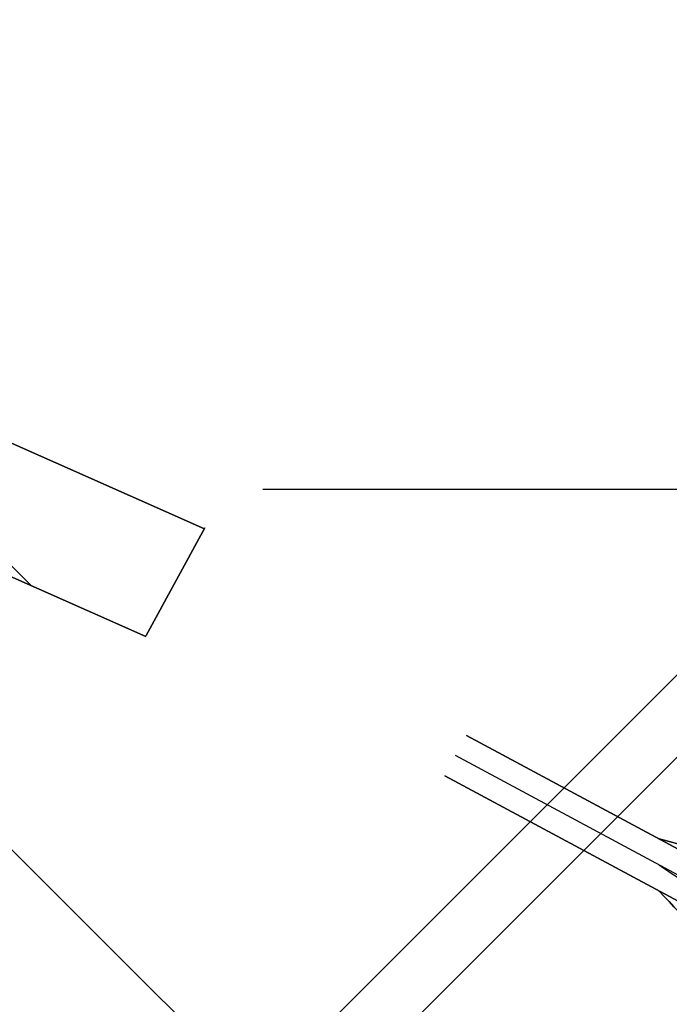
# Model space of a CAD drawing. Header units: millimetres. Extents: x -630 to 192, y -7 to 1615.
# Tile 81 of 249: x 157 to 165, y 4 to 16. Entities that reach past the tile are written whole.
import ezdxf

# ---------------------------------------------------------------- set-up
doc = ezdxf.new("R2010")
doc.units = ezdxf.units.MM
doc.header["$MEASUREMENT"] = 0
doc.layers.add('OVIDIO 160x80x72h', color=7, linetype='Continuous')

msp = doc.modelspace()

# ---------------------------------------------------------------- linework, layer by layer
at = {"layer": 'OVIDIO 160x80x72h', "extrusion": (-0.2357022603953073, 0.2357022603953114, 0.9428090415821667)}
msp.add_lwpolyline([(-131.5232356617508, 347.6584848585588), (-131.5232356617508, 238.5806814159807)], dxfattribs=at)
at = {"layer": 'OVIDIO 160x80x72h', "extrusion": (-0.2357022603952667, 0.2357022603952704, 0.942809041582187)}
msp.add_lwpolyline([(-132.4719189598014, 238.5806814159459), (-132.4719189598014, 347.6584848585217)], dxfattribs=at)
at = {"layer": 'OVIDIO 160x80x72h', "extrusion": (-0.2357022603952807, 0.2357022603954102, 0.9428090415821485)}
msp.add_lwpolyline([(-129.6258690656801, 238.5806814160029), (-129.6258690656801, 347.6584848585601)], dxfattribs=at)
at = {"layer": 'OVIDIO 160x80x72h', "extrusion": (-0.2357022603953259, 0.2357022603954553, 0.942809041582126)}
msp.add_lwpolyline([(-128.6771857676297, 347.6584848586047), (-128.6771857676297, 238.5806814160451)], dxfattribs=at)
at = {"layer": 'OVIDIO 160x80x72h', "extrusion": (-0.2357022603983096, 0.235702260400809, 0.9428090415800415)}
msp.add_lwpolyline([(-125.2546383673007, 333.5570183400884), (-125.2546383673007, 229.0166566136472)], dxfattribs=at)
at = {"layer": 'OVIDIO 160x80x72h', "extrusion": (-0.2357022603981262, 0.2357022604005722, 0.9428090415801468)}
msp.add_lwpolyline([(-126.2941796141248, 336.3253491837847), (-126.2941796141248, 230.9173627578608)], dxfattribs=at)
at = {"layer": 'OVIDIO 160x80x72h', "extrusion": (-0.2028516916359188, 0.1089792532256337, 0.9731262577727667)}
for points in [[(-83.16879179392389, 143.8896246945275), (-83.16879179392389, 304.5454691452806)], [(-83.16879179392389, 304.5454691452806), (-83.16879179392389, 143.8896246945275)]]:
    msp.add_lwpolyline(points, dxfattribs=at)
at = {"layer": 'OVIDIO 160x80x72h', "extrusion": (-0.2028516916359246, 0.1089792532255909, 0.9731262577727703)}
msp.add_lwpolyline([(-82.87332179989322, 304.5454691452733), (-82.87332179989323, 143.8896246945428)], dxfattribs=at)
at = {"layer": 'OVIDIO 160x80x72h', "extrusion": (-0.2028516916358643, 0.1089792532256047, 0.9731262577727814)}
for points in [[(-82.57785180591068, 143.8896246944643), (-82.57785180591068, 304.5454691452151)], [(-82.57785180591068, 304.5454691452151), (-82.57785180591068, 143.8896246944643)]]:
    msp.add_lwpolyline(points, dxfattribs=at)
at = {"layer": 'OVIDIO 160x80x72h', "extrusion": (0.2655604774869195, 0.8811853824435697, 0.3911393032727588)}
for points in [[(-159.1993175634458, 641.522790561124), (-112.8790181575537, 581.4044950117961)], [(-112.8790181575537, 581.4044950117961), (-159.1993175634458, 641.522790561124)]]:
    msp.add_lwpolyline(points, dxfattribs=at)
at = {"layer": 'OVIDIO 160x80x72h', "extrusion": (0.2653515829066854, 0.8812750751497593, 0.391078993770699)}
for points in [[(-155.5795602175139, 639.0678271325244), (-113.1957264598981, 584.0181810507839)], [(-113.1957264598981, 584.0181810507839), (-155.5795602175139, 639.0678271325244)]]:
    msp.add_lwpolyline(points, dxfattribs=at)
at = {"layer": 'OVIDIO 160x80x72h', "extrusion": (0.2655070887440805, 0.8812084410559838, 0.3911235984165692)}
for points in [[(-158.4788062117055, 642.0648536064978), (-112.8590703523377, 582.8447293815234)], [(-112.8590703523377, 582.8447293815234), (-158.4788062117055, 642.0648536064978)]]:
    msp.add_lwpolyline(points, dxfattribs=at)
at = {"layer": 'OVIDIO 160x80x72h', "extrusion": (0.2653515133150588, 0.8812750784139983, 0.3910790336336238)}
for points in [[(-113.0169546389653, 584.1561786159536), (-155.4006027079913, 639.205603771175)], [(-155.4006027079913, 639.205603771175), (-113.0169546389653, 584.1561786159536)]]:
    msp.add_lwpolyline(points, dxfattribs=at)
at = {"layer": 'OVIDIO 160x80x72h', "extrusion": (0.2653523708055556, 0.8812743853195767, 0.3910800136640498)}
msp.add_lwpolyline([(-155.4109429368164, 631.4919482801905), (-111.0980243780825, 573.9368033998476)], dxfattribs=at)
at = {"layer": 'OVIDIO 160x80x72h'}
for points in [[(126.2451569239, 36.14162129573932), (162.4365183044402, -0.0497400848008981)], [(154.0151880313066, 12.02119737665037), (157.1126024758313, 8.923946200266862)], [(160.0883912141, 10.16646593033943), (172.4813757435, 10.16646593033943)]]:
    msp.add_lwpolyline(points, dxfattribs=at)
at = {"layer": 'OVIDIO 160x80x72h', "extrusion": (-0.202851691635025, 0.1089792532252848, 0.9731262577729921)}
msp.add_lwpolyline([(-86.18545145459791, 297.9683216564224), (-86.18545145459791, 287.9261920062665)], dxfattribs=at)
at = {"layer": 'OVIDIO 160x80x72h', "extrusion": (-0.2028516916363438, 0.1089792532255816, 0.973126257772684)}
msp.add_lwpolyline([(-85.59451146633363, 297.9683216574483), (-85.59451146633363, 287.9261920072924)], dxfattribs=at)
at = {"layer": 'OVIDIO 160x80x72h', "extrusion": (-0.2028623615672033, 0.1089862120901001, 0.973123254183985)}
msp.add_lwpolyline([(-85.0042071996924, 287.9344896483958), (-85.0042071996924, 297.9766192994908)], dxfattribs=at)
at = {"layer": 'OVIDIO 160x80x72h', "extrusion": (-7.099553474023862e-06, 3.152902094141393e-06, 0.9999999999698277)}
for points in [[(159.3407038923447, 9.656142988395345), (150.6909643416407, 13.49748062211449)], [(150.6909643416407, 13.49748062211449), (159.3407038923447, 9.656142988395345)]]:
    msp.add_lwpolyline(points, dxfattribs=at)
at = {"layer": 'OVIDIO 160x80x72h', "extrusion": (0.213730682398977, 0.3182670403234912, 0.923593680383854)}
msp.add_lwpolyline([(-126.8597987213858, 185.1688932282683), (-126.8597987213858, 184.217138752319)], dxfattribs=at)
at = {"layer": 'OVIDIO 160x80x72h', "extrusion": (0.999999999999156, -5.809963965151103e-07, -1.161986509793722e-06)}
for points in [[(10.22548848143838, 716.6393106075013), (11.56713320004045, 719.3225855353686)], [(11.56713320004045, 719.3225855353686), (10.22548848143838, 716.6393106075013)]]:
    msp.add_lwpolyline(points, dxfattribs=at)
at = {"layer": 'OVIDIO 160x80x72h', "extrusion": (-7.099553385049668e-06, 3.152902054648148e-06, 0.9999999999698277)}
for points in [[(158.5858309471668, 8.26968743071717), (151.7973080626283, 11.28446126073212)], [(151.7973080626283, 11.28446126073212), (158.5858309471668, 8.26968743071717)]]:
    msp.add_lwpolyline(points, dxfattribs=at)
at = {"layer": 'OVIDIO 160x80x72h', "extrusion": (1, 0, 0)}
for points in [[(9.86052232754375, 716.8215557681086), (11.20216311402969, 719.5048373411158)], [(10.83728632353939, 719.6872757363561), (9.495645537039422, 717.0039941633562)], [(9.495645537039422, 717.0039941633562), (10.83728632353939, 719.6872757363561)], [(4.994918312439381, 717.5773067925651), (5.665738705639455, 718.9189475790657)], [(5.665738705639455, 718.9189475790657), (4.994918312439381, 717.5773067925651)], [(3.82565316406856, 690.9583739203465), (3.82565316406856, 689.5216035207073)]]:
    msp.add_lwpolyline(points, dxfattribs=at)
at = {"layer": 'OVIDIO 160x80x72h', "extrusion": (0.2137306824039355, 0.3182670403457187, 0.9235936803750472)}
msp.add_lwpolyline([(-127.2337816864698, 185.1688932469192), (-127.2337816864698, 184.2171387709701)], dxfattribs=at)
at = {"layer": 'OVIDIO 160x80x72h', "extrusion": (0, 1, 0)}
for points in [[(-172.4813757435, 719.6872757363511), (-160.0883912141, 719.6872757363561)], [(-160.0883912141, 717.0039941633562), (-172.4813757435, 717.0039941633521)], [(219.1110592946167, 721.3661611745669), (-165.5683679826, 721.3661611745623)], [(-165.568367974, 719.8661606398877), (219.1110592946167, 719.8661608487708)], [(-165.5683679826, 721.3661611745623), (219.1110592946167, 721.3661611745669)], [(219.1110592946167, 719.8661608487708), (-165.568367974, 719.8661606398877)], [(-165.5697511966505, 719.4810376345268), (219.1110592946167, 719.4810376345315)], [(219.1110592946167, 717.5773067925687), (-165.1888364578, 717.5773067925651)], [(-165.1888364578, 717.5773067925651), (219.1110592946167, 717.5773067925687)], [(-165.568367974, 719.8256670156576), (219.1110592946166, 719.8256670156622)]]:
    msp.add_lwpolyline(points, dxfattribs=at)
at = {"layer": 'OVIDIO 160x80x72h', "extrusion": (-0.05815135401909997, 0.9868238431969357, 0.1509871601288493)}
for points in [[(-160.9018871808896, 708.3083924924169), (-159.6278296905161, 711.5728336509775)], [(-159.6278296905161, 711.5728336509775), (-160.9018871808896, 708.3083924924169)]]:
    msp.add_lwpolyline(points, dxfattribs=at)
at = {"layer": 'OVIDIO 160x80x72h', "extrusion": (-0.1226087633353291, -0.2760856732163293, 0.953280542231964)}
for points in [[(142.6071576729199, 286.0251934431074), (142.6071576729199, 287.525195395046)], [(142.6071576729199, 287.525195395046), (142.6071576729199, 286.0251934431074)]]:
    msp.add_lwpolyline(points, dxfattribs=at)
at = {"layer": 'OVIDIO 160x80x72h', "extrusion": (0.2137281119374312, 0.3182640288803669, 0.9235953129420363)}
msp.add_lwpolyline([(-127.6078799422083, 184.2143076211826), (-127.6078799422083, 185.1660545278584)], dxfattribs=at)
at = {"layer": 'OVIDIO 160x80x72h', "extrusion": (-0.2028719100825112, 0.1089945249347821, 0.9731203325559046)}
for points in [[(-85.0058705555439, 302.984004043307), (-85.0058705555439, 297.9840604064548)], [(-85.0058705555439, 297.9840604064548), (-85.0058705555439, 302.984004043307)]]:
    msp.add_lwpolyline(points, dxfattribs=at)
at = {"layer": 'OVIDIO 160x80x72h', "extrusion": (-0.1226098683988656, -0.276088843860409, 0.9532794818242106)}
msp.add_lwpolyline([(142.0907562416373, 287.5273906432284), (142.0907562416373, 286.0273903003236)], dxfattribs=at)
at = {"layer": 'OVIDIO 160x80x72h', "extrusion": (-9.93299712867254e-06, -1.824367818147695e-05, 0.9999999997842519)}
for points in [[(159.3427435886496, 9.671545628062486), (158.5878706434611, 8.285090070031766)], [(158.5878706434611, 8.285090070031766), (159.3427435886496, 9.671545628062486)]]:
    msp.add_lwpolyline(points, dxfattribs=at)
at = {"layer": 'OVIDIO 160x80x72h', "extrusion": (-0.05815167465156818, 0.9868237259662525, 0.1509878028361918)}
msp.add_lwpolyline([(-159.2102670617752, 711.6738898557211), (-160.5737687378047, 708.1802760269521)], dxfattribs=at)
at = {"layer": 'OVIDIO 160x80x72h', "extrusion": (-0.2028662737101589, 0.1089886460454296, 0.9731221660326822)}
msp.add_lwpolyline([(-84.29142167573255, 297.9796607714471), (-84.29142167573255, 302.9795956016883)], dxfattribs=at)
at = {"layer": 'OVIDIO 160x80x72h', "extrusion": (-0.1226098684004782, -0.2760888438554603, 0.9532794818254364)}
msp.add_lwpolyline([(145.0331384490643, 287.5273697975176), (145.0331384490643, 286.0273701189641)], dxfattribs=at)
at = {"layer": 'OVIDIO 160x80x72h', "extrusion": (-0.05815120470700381, 0.9868239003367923, 0.150986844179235)}
for points in [[(-160.2456487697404, 708.0523085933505), (-158.7927048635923, 711.7751016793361)], [(-158.7927048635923, 711.7751016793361), (-160.2456487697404, 708.0523085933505)]]:
    msp.add_lwpolyline(points, dxfattribs=at)
at = {"layer": 'OVIDIO 160x80x72h', "extrusion": (-0.2028748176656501, 0.108996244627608, 0.9731195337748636)}
for points in [[(-83.58005796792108, 302.9862569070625), (-83.58005796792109, 297.9863308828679)], [(-83.58005796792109, 297.9863308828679), (-83.58005796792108, 302.9862569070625)]]:
    msp.add_lwpolyline(points, dxfattribs=at)
at = {"layer": 'OVIDIO 160x80x72h', "extrusion": (-0.1226096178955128, -0.2760765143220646, 0.9532830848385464)}
for points in [[(147.4578953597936, 287.5216797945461), (147.4578953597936, 286.0216804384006)], [(147.4578953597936, 286.0216804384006), (147.4578953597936, 287.5216797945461)]]:
    msp.add_lwpolyline(points, dxfattribs=at)
at = {"layer": 'OVIDIO 160x80x72h', "extrusion": (0.2653579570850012, 0.8812691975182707, 0.3910879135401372)}
for points in [[(-157.3154531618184, 641.3193282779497), (-155.5790931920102, 639.064099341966)], [(-155.5790931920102, 639.064099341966), (-157.3154531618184, 641.3193282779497)]]:
    msp.add_lwpolyline(points, dxfattribs=at)
at = {"layer": 'OVIDIO 160x80x72h', "extrusion": (0.2653521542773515, 0.8812746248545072, 0.3910796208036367)}
msp.add_lwpolyline([(-155.4900925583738, 639.1364094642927), (-157.4159442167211, 641.637772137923)], dxfattribs=at)
at = {"layer": 'OVIDIO 160x80x72h', "extrusion": (-0.1226097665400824, -0.2760676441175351, 0.9532856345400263)}
msp.add_lwpolyline([(148.5736623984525, 287.5178123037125), (148.5736623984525, 286.0178173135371)], dxfattribs=at)
at = {"layer": 'OVIDIO 160x80x72h', "extrusion": (0.2653498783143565, 0.8812713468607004, 0.3910885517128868)}
for points in [[(-155.4006312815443, 639.2022237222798), (-157.5159670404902, 641.9497709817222)], [(-157.5159670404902, 641.9497709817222), (-155.4006312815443, 639.2022237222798)]]:
    msp.add_lwpolyline(points, dxfattribs=at)
at = {"layer": 'OVIDIO 160x80x72h', "extrusion": (7.538766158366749e-07, 0.9999999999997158, 0)}
for points in [[(219.1110635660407, 718.9195270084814), (-165.1888321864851, 718.9189475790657)], [(-165.1888321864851, 718.9189475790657), (219.1110635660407, 718.9195270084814)]]:
    msp.add_lwpolyline(points, dxfattribs=at)
at = {"layer": 'OVIDIO 160x80x72h', "extrusion": (0.9998844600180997, -0.000231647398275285, -0.01519911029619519)}
for points in [[(-5.500346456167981, 2.221867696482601), (5.475966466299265, 722.3288770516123)], [(5.475966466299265, 722.3288770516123), (-5.500346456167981, 2.221867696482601)]]:
    msp.add_lwpolyline(points, dxfattribs=at)
at = {"layer": 'OVIDIO 160x80x72h', "extrusion": (-0.0002316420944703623, 0.9998841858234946, -0.01521713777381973)}
for points in [[(-168.6376250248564, 719.8646614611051), (-157.6749233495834, -0.2187150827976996)], [(-157.6749233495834, -0.2187150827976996), (-168.6376250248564, 719.8646614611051)]]:
    msp.add_lwpolyline(points, dxfattribs=at)
at = {"layer": 'OVIDIO 160x80x72h', "extrusion": (0.9998841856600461, -0.0002316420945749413, -0.01521714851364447)}
msp.add_lwpolyline([(-5.652512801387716, 2.236577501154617), (5.3103895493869, 722.3336431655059)], dxfattribs=at)
at = {"layer": 'OVIDIO 160x80x72h', "extrusion": (0.9998846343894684, -0.0002316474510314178, -0.015187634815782)}
for points in [[(4.426621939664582, 722.3310638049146), (-6.557834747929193, 2.233908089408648)], [(-6.557834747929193, 2.233908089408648), (4.426621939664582, 722.3310638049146)]]:
    msp.add_lwpolyline(points, dxfattribs=at)
at = {"layer": 'OVIDIO 160x80x72h', "extrusion": (-0.0002316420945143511, 0.9998841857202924, -0.01521714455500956)}
for points in [[(-158.7353349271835, -0.2348590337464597), (-169.6980317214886, 719.8485175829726)], [(-169.6980317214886, 719.8485175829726), (-158.7353349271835, -0.2348590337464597)]]:
    msp.add_lwpolyline(points, dxfattribs=at)
at = {"layer": 'OVIDIO 160x80x72h', "extrusion": (0.9998841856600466, -0.0002316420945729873, -0.01521714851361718)}
msp.add_lwpolyline([(-7.152353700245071, 2.260357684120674), (3.810445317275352, 722.3506359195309)], dxfattribs=at)
at = {"layer": 'OVIDIO 160x80x72h'}
for points in [[(165.1888364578, 5.665738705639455, 718.9189475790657), (165.315336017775, 5.631652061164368, 718.9376823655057), (165.4418684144, 5.599211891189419, 718.9589481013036), (165.568367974, 5.568436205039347, 718.9827335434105)], [(165.568367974, 5.568436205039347, 718.9827335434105), (165.4418684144, 5.599211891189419, 718.9589481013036), (165.315336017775, 5.631652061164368, 718.9376823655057), (165.1888364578, 5.665738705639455, 718.9189475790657)], [(165.1888364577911, 5.33032882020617, 718.248127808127), (165.2362724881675, 5.297962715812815, 718.2649092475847), (165.2837131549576, 5.266113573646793, 718.282619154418), (165.3311569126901, 5.234802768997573, 718.3012435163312), (165.3786022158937, 5.204051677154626, 718.3207683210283), (165.4260475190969, 5.173881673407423, 718.3411795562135), (165.4734912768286, 5.144314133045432, 718.362463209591), (165.5209319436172, 5.115370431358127, 718.3846052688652), (165.5683679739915, 5.087071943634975, 718.40759172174)], [(165.1888364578, 4.994918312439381, 717.5773067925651), (165.2520913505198, 4.926078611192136, 717.6134158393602), (165.3153469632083, 4.858694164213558, 717.6521723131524), (165.3786022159, 4.79286632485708, 717.6935187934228), (165.4418574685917, 4.728694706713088, 717.7373917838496), (165.5051130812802, 4.666277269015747, 717.7837252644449), (165.568367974, 4.605707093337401, 717.8324491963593)], [(165.568367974, 4.605707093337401, 717.8324491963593), (165.5051130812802, 4.666277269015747, 717.7837252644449), (165.4418574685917, 4.728694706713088, 717.7373917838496), (165.3786022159, 4.79286632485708, 717.6935187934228), (165.3153469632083, 4.858694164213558, 717.6521723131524), (165.2520913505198, 4.926078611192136, 717.6134158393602), (165.1888364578, 4.994918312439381, 717.5773067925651)]]:
    msp.add_polyline3d(points, dxfattribs=at)

doc.saveas('drawing.dxf')
